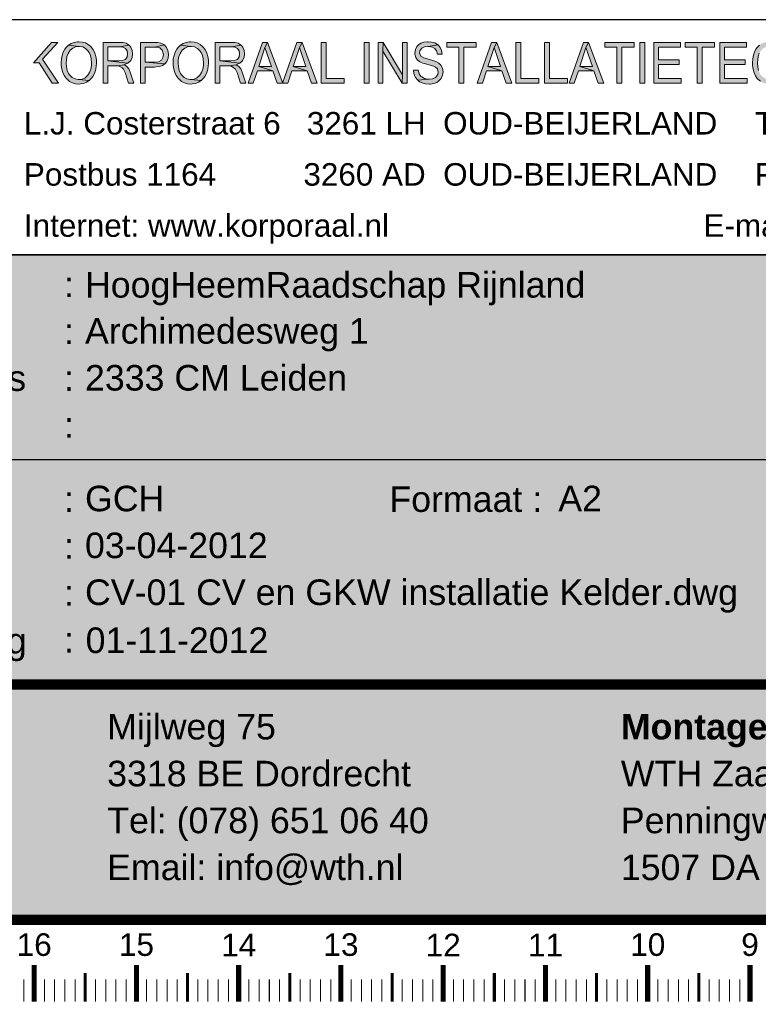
# Model space of a CAD drawing. Header units: millimetres. Extents: x 0 to 29700, y 0 to 21000.
# Tile 20 of 24: x 21129 to 24741, y 87 to 4901. Entities that reach past the tile are written whole.
import ezdxf
from ezdxf.enums import TextEntityAlignment as Align

# ---------------------------------------------------------------- set-up
doc = ezdxf.new("R2010")
doc.units = ezdxf.units.MM
doc.header["$LTSCALE"] = 50
doc.linetypes.add('2322107', pattern=[2000, 1000, 1000])
for name, color, linetype in [('3', 7, 'Continuous'), ('50_MMKADER', 7, 'Continuous'), ('BL$4----', 7, 'Continuous'), ('BOUWKUNDIG', 8, 'Continuous'), ('Kader_WTH', 7, 'Continuous')]:
    doc.layers.add(name, color=color, linetype=linetype)
doc.layers.add('RU_Dim', color=251, linetype='Continuous', lineweight=15)
doc.layers.add('RU_Hatch', color=7, linetype='Continuous', true_color=0xe00000)
doc.layers.add('RU_Outline', color=7, linetype='Continuous', lineweight=15, true_color=0x000000)
doc.styles.add('Annotative', font='ARIAL.TTF')
doc.styles.add('Korporaal adres', font='ARIAL.TTF', dxfattribs={"height": 5})
doc.styles.add('ROMANS', font='romans', dxfattribs={"height": 15})
doc.styles.add('style1', font='ariblk.TTF', dxfattribs={"width": 0.8, "height": 35})
doc.styles.add('style2', font='ARIAL.TTF', dxfattribs={"height": 16})

# ---------------------------------------------------------------- blocks, each defined once
blk = doc.blocks.new('a2')
at = {"layer": 'Kader_WTH', "lineweight": -3, "const_width": 1}
blk.add_lwpolyline([(584, 9.991), (584, 410), (10, 410), (10, 9.991)], close=True, dxfattribs=at)
at = {"layer": 'Kader_WTH', "color": 8, "lineweight": -3, "true_color": 0x6e6e6e}
for points, const_width in [([(424, 1.991), (424, 5.571)], 0.5), ([(434, 1.991), (434, 5.571)], 0.5), ([(444, 1.991), (444, 5.571)], 0.5), ([(454, 1.991), (454, 5.571)], 0.5), ([(464, 1.991), (464, 5.571)], 0.5), ([(474, 1.991), (474, 5.571)], 0.5), ([(484, 1.991), (484, 5.571)], 0.5), ([(494, 1.991), (494, 5.571)], 0.5), ([(429, 1.991), (429, 4.812)], 0.3), ([(439, 1.991), (439, 4.812)], 0.3), ([(449, 1.991), (449, 4.812)], 0.3), ([(459, 1.991), (459, 4.812)], 0.3), ([(469, 1.991), (469, 4.812)], 0.3), ([(479, 1.991), (479, 4.812)], 0.3), ([(489, 1.991), (489, 4.812)], 0.3), ([(423, 1.991), (423, 4.184)], 0.1), ([(425, 1.991), (425, 4.184)], 0.1), ([(426, 1.991), (426, 4.184)], 0.1), ([(427, 1.991), (427, 4.184)], 0.1), ([(428, 1.991), (428, 4.184)], 0.1), ([(430, 1.991), (430, 4.184)], 0.1), ([(431, 1.991), (431, 4.184)], 0.1), ([(432, 1.991), (432, 4.184)], 0.1), ([(433, 1.991), (433, 4.184)], 0.1), ([(435, 1.991), (435, 4.184)], 0.1), ([(436, 1.991), (436, 4.184)], 0.1), ([(437, 1.991), (437, 4.184)], 0.1), ([(438, 1.991), (438, 4.184)], 0.1), ([(440, 1.991), (440, 4.184)], 0.1), ([(441, 1.991), (441, 4.184)], 0.1), ([(442, 1.991), (442, 4.184)], 0.1), ([(443, 1.991), (443, 4.184)], 0.1), ([(445, 1.991), (445, 4.184)], 0.1), ([(446, 1.991), (446, 4.184)], 0.1), ([(447, 1.991), (447, 4.184)], 0.1), ([(448, 1.991), (448, 4.184)], 0.1), ([(450, 1.991), (450, 4.184)], 0.1), ([(451, 1.991), (451, 4.184)], 0.1), ([(452, 1.991), (452, 4.184)], 0.1), ([(453, 1.991), (453, 4.184)], 0.1), ([(455, 1.991), (455, 4.184)], 0.1), ([(456, 1.991), (456, 4.184)], 0.1), ([(457, 1.991), (457, 4.184)], 0.1), ([(458, 1.991), (458, 4.184)], 0.1), ([(460, 1.991), (460, 4.184)], 0.1), ([(461, 1.991), (461, 4.184)], 0.1), ([(462, 1.991), (462, 4.184)], 0.1), ([(463, 1.991), (463, 4.184)], 0.1), ([(465, 1.991), (465, 4.184)], 0.1), ([(466, 1.991), (466, 4.184)], 0.1), ([(467, 1.991), (467, 4.184)], 0.1), ([(468, 1.991), (468, 4.184)], 0.1), ([(470, 1.991), (470, 4.184)], 0.1), ([(471, 1.991), (471, 4.184)], 0.1), ([(472, 1.991), (472, 4.184)], 0.1), ([(473, 1.991), (473, 4.184)], 0.1), ([(475, 1.991), (475, 4.184)], 0.1), ([(476, 1.991), (476, 4.184)], 0.1), ([(477, 1.991), (477, 4.184)], 0.1), ([(478, 1.991), (478, 4.184)], 0.1), ([(480, 1.991), (480, 4.184)], 0.1), ([(481, 1.991), (481, 4.184)], 0.1), ([(482, 1.991), (482, 4.184)], 0.1), ([(483, 1.991), (483, 4.184)], 0.1), ([(485, 1.991), (485, 4.184)], 0.1), ([(486, 1.991), (486, 4.184)], 0.1), ([(487, 1.991), (487, 4.184)], 0.1), ([(488, 1.991), (488, 4.184)], 0.1), ([(490, 1.991), (490, 4.184)], 0.1), ([(491, 1.991), (491, 4.184)], 0.1), ([(492, 1.991), (492, 4.184)], 0.1), ([(493, 1.991), (493, 4.184)], 0.1)]:
    blk.add_lwpolyline(points, dxfattribs=dict(at, const_width=const_width))
at = {"layer": 'Kader_WTH', "style": 'Annotative'}
for s, height, p in [('16', 2.2092, (424.005, 6.474)), ('15', 2.2092, (434.005, 6.474)), ('13', 2.2092, (454.005, 6.476)), ('12', 2.2092, (464.005, 6.436)), ('9', 2.209, (494.005, 6.474)), ('14', 2.2092, (444.005, 6.436)), ('11', 2.2092, (474.005, 6.436))]:
    blk.add_text(s, height=height, dxfattribs=at).set_placement(p, align=Align.CENTER)
at = {"layer": 'Kader_WTH', "color": 1, "style": 'Annotative'}
blk.add_text('10', height=2.2092, dxfattribs=at).set_placement((484.005, 6.474), align=Align.CENTER)
blk = doc.blocks.new('WTH_Kaderlogo')
at = {"layer": 'BOUWKUNDIG', "lineweight": -3}
h = blk.add_hatch(color=1, dxfattribs=at)
h.dxf.hatch_style = 1
h.paths.add_polyline_path([(-163.856, 20.083), (-183.912, 20.083), (-183.912, 12.916, -1), (-184.897, 12.916), (-184.897, 20.083), (-190.172, 20.083), (-190.172, 12.939, -1), (-191.18, 12.939), (-191.18, 20.083), (-196.445, 20.083), (-196.445, 12.971, 0.617651), (-187.609, 8.135, 0.564717), (-178.69, 12.424), (-178.69, 14.618), (-176.508, 14.618), (-176.508, 7.206), (-171.142, 7.206), (-171.142, 14.565), (-169.117, 14.565), (-169.117, 7.206), (-163.882, 7.206), (-163.882, 10.78), (-161.778, 10.78), (-161.778, 7.206), (-156.547, 7.206), (-156.547, 20.083), (-161.725, 20.083), (-161.725, 16.327), (-163.856, 16.327)])
at = {"layer": 'BOUWKUNDIG', "lineweight": -3, "true_color": 0x000000}
h = blk.add_hatch(color=18, dxfattribs=at)
h.dxf.hatch_style = 1
h.paths.add_polyline_path([(-195.452, 8.808), (-196.486, 8.808), (-196.486, 3.3), (-156.56, 3.3), (-156.56, 6.748), (-162.408, 6.748), (-162.408, 8.85), (-163.334, 8.85), (-163.334, 6.748), (-169.729, 6.748), (-169.729, 8.85), (-170.612, 8.85), (-170.612, 6.706), (-177.091, 6.706), (-177.091, 8.85), (-179.754, 8.85, -0.359604), (-187.602, 7.587, -0.370632)])
at = {"layer": 'RU_Hatch', "true_color": 0xfafafa}
h = blk.add_hatch(color=7, dxfattribs=at)
h.dxf.hatch_style = 1
h.paths.add_polyline_path([(0, 65.032), (-200, 65.032), (-200, 23.032), (0, 23.032)])
at = {"layer": 'RU_Hatch'}
h = blk.add_hatch(color=9, dxfattribs=at)
h.dxf.hatch_style = 1
h.set_gradient(color1=(201, 201, 201), tint=1)
h.paths.add_polyline_path([(-200, 23.032), (-200, 0), (0, 0), (0, 23.032)])
at = {"layer": 'Kader_WTH', "color": 18, "lineweight": -3, "true_color": 0x000000}
for points in [[(0, 65.032), (-200, 65.032)], [(-70, 44.976), (-200, 44.976)]]:
    blk.add_lwpolyline(points, dxfattribs=at)
at = {"layer": 'Kader_WTH', "color": 18, "lineweight": -3, "true_color": 0x000000, "const_width": 1}
blk.add_lwpolyline([(0, 23.032), (-200, 23.032)], dxfattribs=at)
at = {"layer": 'RU_Outline', "color": 18, "true_color": 0x000000, "char_height": 2.5, "attachment_point": 1, "line_spacing_factor": 1.1, "style": 'Annotative'}
for s, width, insert in [('Projectnaam^I^I^I:\\PProject adres^I^I:\\PProject postcode/plaats^I:\\PProjectnummer klant^I:', 53.7902, (-197.084, 63.397)), ('Tekenaar^I ^I^I:\\PTekendatum^I^I^I:\\PBouwkundige tekening^I:\\P^I^I^I^I:', 65.16742, (-197.084, 42.397)), ('Formaat :', 65.16742, (-125.258, 42.397)), ('Datum bouwk. tekening ', 950, (-197.215, 28.547)), ('Mijlweg 75\\P3318 BE Dordrecht\\PTel: (078) 651 06 40\\PEmail: info@wth.nl', 950, (-152.857, 20.147)), ('{\\fArial|b1|i0|c0|p34;Montage lokatie}\\PWTH Zaandam\\PPenningweg 20\\P1507 DA Zaandam', 950, (-102.63, 20.147))]:
    blk.add_mtext_dynamic_manual_height_columns(s, width=width, gutter_width=100, heights=[0], dxfattribs=dict(at, insert=insert))
at = {"layer": 'RU_Outline', "color": 175, "true_color": 0x353dac, "style": 'style2'}
for tag, p, height in [('TYPE_RU_1', (-193.361, 169.198), 1.8), ('BEV_MAT_1', (-168.323, 169.198), 1.8), ('TYPE_RU_13', (-136.98, 169.198), 1.8), ('BEV_MAT_13', (-111.756, 169.198), 1.8), ('TYPE_RU_2', (-193.361, 165.198), 1.8), ('BEV_MAT_2', (-168.323, 165.198), 1.8), ('TYPE_RU_14', (-136.98, 165.198), 1.8), ('BEV_MAT_14', (-111.756, 165.198), 1.8), ('2034_250', (-68.297, 165.198), 1.8), ('1627_105', (-38.057, 165.198), 1.8), ('162_120', (-9.205, 165.198), 1.8), ('TYPE_RU_3', (-193.361, 161.198), 1.8), ('BEV_MAT_3', (-168.323, 161.198), 1.8), ('TYPE_RU_15', (-136.98, 161.198), 1.8), ('BEV_MAT_15', (-111.756, 161.198), 1.8), ('2034_165', (-68.297, 161.198), 1.8), ('1627_90', (-38.057, 161.198), 1.8), ('162_90', (-9.205, 161.198), 1.8), ('TYPE_RU_4', (-193.361, 157.198), 1.8), ('BEV_MAT_4', (-168.323, 157.198), 1.8), ('TYPE_RU_16', (-136.98, 157.198), 1.8), ('BEV_MAT_16', (-111.756, 157.198), 1.8), ('2034_125', (-68.297, 157.198), 1.8), ('1627_75', (-38.057, 157.198), 1.8), ('162_60', (-9.205, 157.198), 1.8), ('2034_105', (-68.297, 153.198), 1.8), ('1627_63', (-38.057, 153.198), 1.8), ('162_TOT', (-9.205, 153.198), 1.8), ('TYPE_RU_5', (-193.361, 153.198), 1.8), ('BEV_MAT_5', (-168.323, 153.198), 1.8), ('TYPE_RU_17', (-136.98, 153.198), 1.8), ('BEV_MAT_17', (-111.756, 153.198), 1.8), ('TYPE_RU_6', (-193.361, 149.198), 1.8), ('BEV_MAT_6', (-168.323, 149.198), 1.8), ('TYPE_RU_18', (-136.98, 149.198), 1.8), ('BEV_MAT_18', (-111.756, 149.198), 1.8), ('2034_90', (-68.297, 149.198), 1.8), ('1627_TOT', (-38.057, 149.198), 1.8), ('162_W', (-9.205, 149.198), 1.8), ('TYPE_RU_7', (-193.361, 145.198), 1.8), ('BEV_MAT_7', (-168.323, 145.198), 1.8), ('TYPE_RU_19', (-136.98, 145.198), 1.8), ('BEV_MAT_19', (-111.756, 145.198), 1.8), ('2034_75', (-68.297, 145.198), 1.8), ('1627_W', (-38.057, 145.198), 1.8), ('TYPE_RU_8', (-193.361, 141.198), 1.8), ('BEV_MAT_8', (-168.323, 141.198), 1.8), ('TYPE_RU_20', (-136.98, 141.198), 1.8), ('BEV_MAT_20', (-111.756, 141.198), 1.8), ('2034_63', (-68.297, 141.198), 1.8), ('VAR_1', (-38.057, 141.198), 1.8), ('142_90', (-9.205, 141.198), 1.8), ('TYPE_RU_9', (-193.361, 137.198), 1.8), ('BEV_MAT_9', (-168.323, 137.198), 1.8), ('TYPE_RU_21', (-136.98, 137.198), 1.8), ('BEV_MAT_21', (-111.756, 137.198), 1.8), ('2034_50', (-68.297, 137.198), 1.8), ('VAR_2', (-38.057, 137.198), 1.8), ('142_60', (-9.205, 137.198), 1.8), ('TYPE_RU_10', (-193.361, 133.198), 1.8), ('BEV_MAT_10', (-168.323, 133.198), 1.8), ('TYPE_RU_22', (-136.98, 133.198), 1.8), ('BEV_MAT_22', (-111.756, 133.198), 1.8), ('2034_40', (-68.297, 133.198), 1.8), ('VAR_3', (-38.057, 133.198), 1.8), ('142_TOT', (-9.205, 133.198), 1.8), ('TYPE_RU_11', (-193.361, 129.198), 1.8), ('BEV_MAT_11', (-168.323, 129.198), 1.8), ('TYPE_RU_23', (-136.98, 129.198), 1.8), ('BEV_MAT_23', (-111.756, 129.198), 1.8), ('2034_TOT', (-68.297, 129.198), 1.8), ('VAR_4', (-38.057, 129.198), 1.8), ('VAR_6', (-9.057, 129.198), 1.8), ('TYPE_RU_12', (-193.361, 125.198), 1.8), ('BEV_MAT_12', (-168.323, 125.198), 1.8), ('TYPE_RU_24', (-136.98, 125.198), 1.8), ('BEV_MAT_24', (-111.756, 125.198), 1.8), ('2034_W', (-68.297, 125.198), 1.8), ('VAR_5', (-38.057, 125.198), 1.8), ('VAR_7', (-9.057, 125.198), 1.8), ('WIJZ_D_1', (-193.361, 117.198), 1.8), ('WIJZ_T_1', (-178.45, 117.198), 1.8), ('WIJZ_O_1', (-168.323, 117.198), 1.8), ('WIJZ_D_2', (-193.361, 113.198), 1.8), ('WIJZ_T_2', (-178.45, 113.198), 1.8), ('WIJZ_O_2', (-168.323, 113.198), 1.8), ('WIJZ_D_3', (-193.361, 109.198), 1.8), ('WIJZ_T_3', (-178.45, 109.198), 1.8), ('WIJZ_O_3', (-168.323, 109.198), 1.8), ('WIJZ_D_4', (-193.361, 105.198), 1.8), ('WIJZ_T_4', (-178.45, 105.198), 1.8), ('WIJZ_O_4', (-168.323, 105.198), 1.8), ('WIJZ_O_5', (-168.323, 101.198), 1.8), ('WIJZ_D_5', (-193.361, 101.198), 1.8), ('WIJZ_T_5', (-178.45, 101.198), 1.8), ('WIJZ_D_6', (-193.361, 97.198), 1.8), ('WIJZ_T_6', (-178.45, 97.198), 1.8), ('WIJZ_O_6', (-168.323, 97.198), 1.8), ('WIJZ_D_7', (-193.361, 93.198), 1.8), ('WIJZ_T_7', (-178.45, 93.198), 1.8), ('WIJZ_O_7', (-168.323, 93.198), 1.8), ('WIJZ_D_8', (-193.361, 89.198), 1.8), ('WIJZ_T_8', (-178.45, 89.198), 1.8), ('WIJZ_O_8', (-168.323, 89.198), 1.8), ('PROJECTNAAM', (-155.027, 60.852), 2.5), ('PROJECT_ADRES', (-155.027, 56.344), 2.5), ('PROJECT_PC_PLAATS', (-155.027, 51.763), 2.5), ('PROJECTNUMMER', (-38.858, 51.592), 2.5), ('PROJECTNUMMER_KLANT', (-155.027, 47.181), 2.5), ('BLADNR', (-38.858, 45.742), 2.5), ('VERDIEPING', (-38.781, 41.603), 2.5), ('TEKENAAR', (-155.027, 39.957), 2.5), ('FORMAAT', (-108.745, 39.957), 2.5), ('SCHAAL', (-38.781, 37.322), 2.5), ('WONING_TYPE', (-14.305, 37.304), 2.5), ('TEKENDATUM', (-155.027, 35.376), 2.5), ('GEBOUW', (-38.858, 33.157), 2.5), ('BOUWKUNDIGETEKENING', (-155.027, 30.794), 2.5), ('BOUWNUMMER', (-38.858, 29.156), 2.5), ('BT_DATUM', (-154.965, 26.098), 2.5), ('BOUWNUMMER2', (-38.858, 25.156), 2.5)]:
    blk.add_attdef(tag, p, '', height=height, dxfattribs=at)
at = {"layer": 'RU_Outline', "color": 18, "true_color": 0x000000, "style": 'style2'}
for tag, p in [('VAR_O_1', (-57.182, 141.198)), ('VAR_O_2', (-57.182, 137.198)), ('VAR_O_3', (-57.182, 133.198)), ('VAR_O_4', (-57.182, 129.198)), ('VAR_O_6', (-28.182, 129.198)), ('VAR_O_5', (-57.182, 125.198)), ('VAR_O_7', (-28.182, 125.198))]:
    blk.add_attdef(tag, p, '', height=1.5, dxfattribs=at)
at = {"layer": 'RU_Outline', "color": 175, "true_color": 0x353dac, "style": 'style1', "width": 0.8}
blk.add_attdef('PROJECTSTATUS', text='', height=5, dxfattribs=at).set_placement((-34.778, 57.905), align=Align.CENTER)
at = {"layer": 'RU_Outline', "color": 175, "lineweight": -3, "true_color": 0x353dac, "style": 'ROMANS', "flags": 1}
blk.add_attdef('LOKATIE_BOUWK_TEKENING', (0.366, 0.363), '', height=1.5, dxfattribs=at)
blk = doc.blocks.new('RUH-R4')
at = {"layer": 'RU_Dim', "insert": (-644.53, 98.06), "char_height": 12, "attachment_point": 1, "style": 'Annotative'}
blk.add_mtext_dynamic_manual_height_columns('\\pi258.95;Min.\\P\\pi244.61;100 mm', width=546.8699, gutter_width=566.79, heights=[0], dxfattribs=at)
at = {"layer": 'RU_Outline', "color": 175, "true_color": 0x353dac, "style": 'style2'}
for tag, p in [('GR1', (-792.45, 128.58)), ('GR2', (-732.45, 128.58)), ('GR3', (-672.45, 128.58)), ('GR4', (-612.45, 128.58))]:
    blk.add_attdef(tag, text='', height=21, dxfattribs=at).set_placement(p, align=Align.CENTER)
at = {"layer": 'RU_Outline', "color": 175, "true_color": 0x353dac, "style": 'style2', "flags": 1}
blk.add_attdef('RU_NR', text='', height=21, dxfattribs=at).set_placement((-792.45, 73.17), align=Align.CENTER)
blk = doc.blocks.new('Korporaal_Oud-Beijerland')
at = {"layer": 'BL$4----'}
h = blk.add_hatch(color=12, dxfattribs=at)
h.paths.add_polyline_path([(-60.964, 16.785), (-61.469, 16.785), (-61.469, 17.342), (-60.964, 17.342)])
h.paths.add_polyline_path([(-64.749, 20.784), (-65.254, 20.784), (-63.848, 16.785), (-63.602, 17.355)])
h.paths.add_polyline_path([(-61.949, 20.784), (-62.461, 20.784), (-63.602, 17.355), (-63.848, 16.785), (-63.355, 16.785)])
h.paths.add_polyline_path([(-65.734, 16.785), (-66.239, 16.785), (-66.239, 17.342), (-65.734, 17.342)])
h.paths.add_polyline_path([(-68.365, 20.784), (-69.655, 20.784), (-69.655, 16.785), (-68.3, 16.785), (-68.171, 16.785), (-67.821, 16.83), (-67.529, 16.928), (-67.296, 17.083), (-69.175, 17.258), (-69.175, 18.632), (-68.365, 18.632), (-67.341, 18.762), (-67.652, 18.904), (-67.574, 18.943), (-69.175, 19.105), (-69.175, 20.304), (-68.417, 20.304), (-67.458, 20.512), (-67.464, 20.512), (-67.711, 20.661), (-68.009, 20.752)])
h.paths.add_polyline_path([(-67.458, 20.512), (-68.417, 20.304), (-68.391, 20.304), (-68.022, 20.265), (-67.782, 20.162), (-67.685, 20.052), (-67.6, 19.715), (-67.626, 19.507), (-67.788, 19.248), (-68.015, 19.144), (-68.372, 19.105), (-69.175, 19.105), (-67.574, 18.943), (-67.328, 19.164), (-67.179, 19.429), (-67.127, 19.76), (-67.14, 19.948), (-67.25, 20.259)])
h.paths.add_polyline_path([(-67.341, 18.762), (-68.365, 18.632), (-68.216, 18.626), (-67.873, 18.58), (-67.646, 18.47), (-67.516, 18.295), (-67.445, 17.945), (-67.451, 17.9), (-67.516, 17.615), (-67.678, 17.414), (-67.944, 17.297), (-68.307, 17.258), (-69.175, 17.258), (-67.296, 17.083), (-67.121, 17.284), (-66.998, 17.582), (-66.952, 17.945), (-66.985, 18.23), (-67.127, 18.541)])
h.paths.add_polyline_path([(-73.887, 20.784), (-74.367, 20.784), (-74.367, 16.785), (-73.887, 16.785), (-73.887, 18.166), (-73.323, 18.775), (-73.887, 18.801)])
h.paths.add_polyline_path([(-71.476, 20.784), (-72.124, 20.784), (-73.887, 18.801), (-73.323, 18.775), (-72.046, 16.785), (-71.411, 16.785), (-72.993, 19.138)])
h.paths.add_polyline_path([(-75.125, 20.784), (-77.737, 20.784), (-77.737, 16.785), (-75.041, 16.785), (-75.041, 17.258), (-77.257, 17.258), (-77.257, 18.613), (-75.261, 18.613), (-75.261, 19.086), (-77.257, 19.086), (-77.257, 20.304), (-75.125, 20.304)])
h.paths.add_polyline_path([(-78.599, 16.785), (-79.085, 16.785), (-79.085, 20.784), (-78.599, 20.784)])
h.paths.add_polyline_path([(-79.953, 20.784), (-80.407, 20.784), (-80.407, 17.628), (-80.439, 16.785), (-79.953, 16.785)])
h.paths.add_polyline_path([(-82.299, 20.784), (-82.338, 19.941), (-80.439, 16.785), (-80.407, 17.628)])
h.paths.add_polyline_path([(-82.299, 20.784), (-82.792, 20.784), (-82.792, 16.785), (-82.338, 16.785), (-82.338, 19.941)])
h.paths.add_polyline_path([(-85.961, 20.784), (-86.441, 20.784), (-86.441, 16.785), (-85.961, 16.785), (-85.961, 18.665), (-84.082, 18.665), (-85.961, 19.138)])
h.paths.add_polyline_path([(-83.596, 20.784), (-84.082, 20.784), (-84.082, 19.138), (-85.961, 19.138), (-84.082, 18.665), (-84.082, 16.785), (-83.596, 16.785)])
h.paths.add_polyline_path([(-88.573, 20.849), (-88.69, 20.849), (-89.02, 20.797), (-89.312, 20.687), (-89.571, 20.518), (-89.798, 20.291), (-89.921, 20.123), (-90.064, 19.844), (-90.167, 19.527), (-90.232, 19.17), (-90.252, 18.781), (-90.245, 18.522), (-90.193, 18.153), (-90.102, 17.822), (-89.973, 17.53), (-89.798, 17.271), (-89.72, 17.187), (-89.48, 16.98), (-89.215, 16.83), (-88.91, 16.746), (-88.573, 16.714), (-88.424, 16.72), (-88.1, 16.772), (-87.808, 16.889), (-87.555, 17.064), (-87.491, 17.122), (-88.579, 17.168), (-88.618, 17.168), (-88.936, 17.219), (-89.215, 17.362), (-89.441, 17.589), (-89.539, 17.744), (-89.662, 18.036), (-89.733, 18.379), (-89.759, 18.781), (-89.746, 19.047), (-89.694, 19.41), (-89.59, 19.721), (-89.435, 19.98), (-89.409, 20.013), (-89.176, 20.227), (-88.897, 20.356), (-88.566, 20.395), (-87.568, 20.499), (-87.666, 20.57), (-87.938, 20.726), (-88.236, 20.816)])
h.paths.add_polyline_path([(-87.568, 20.499), (-88.566, 20.395), (-88.476, 20.395), (-88.158, 20.33), (-87.892, 20.175), (-87.879, 20.162), (-87.679, 19.903), (-87.594, 19.572), (-87.102, 19.572), (-87.108, 19.624), (-87.186, 19.961), (-87.342, 20.252)])
h.paths.add_polyline_path([(-87.102, 18.049), (-87.594, 18.049), (-87.601, 17.984), (-87.698, 17.647), (-87.892, 17.394), (-87.964, 17.342), (-88.236, 17.213), (-88.579, 17.168), (-87.491, 17.122), (-87.296, 17.381), (-87.167, 17.686)])
h.paths.add_polyline_path([(-90.841, 20.784), (-93.46, 20.784), (-93.46, 16.785), (-90.764, 16.785), (-90.764, 17.258), (-92.98, 17.258), (-92.98, 18.613), (-90.984, 18.613), (-90.984, 19.086), (-92.98, 19.086), (-92.98, 20.304), (-90.841, 20.304)])
h.paths.add_polyline_path([(-93.972, 20.784), (-96.836, 20.784), (-96.836, 20.304), (-95.65, 20.304), (-95.65, 16.785), (-95.171, 16.785), (-95.171, 20.304), (-93.972, 20.304)])
h.paths.add_polyline_path([(-97.303, 20.784), (-99.915, 20.784), (-99.915, 16.785), (-97.219, 16.785), (-97.219, 17.258), (-99.435, 17.258), (-99.435, 18.613), (-97.439, 18.613), (-97.439, 19.086), (-99.435, 19.086), (-99.435, 20.304), (-97.303, 20.304)])
h.paths.add_polyline_path([(-100.777, 16.785), (-101.256, 16.785), (-101.256, 20.784), (-100.777, 20.784)])
h.paths.add_polyline_path([(-101.833, 20.784), (-104.698, 20.784), (-104.698, 20.304), (-103.512, 20.304), (-103.512, 16.785), (-103.026, 16.785), (-103.026, 20.304), (-101.833, 20.304)])
h.paths.add_polyline_path([(-106.279, 20.784), (-106.538, 20.272), (-105.903, 18.418), (-107.148, 18.418), (-105.761, 17.997), (-105.339, 16.785), (-104.801, 16.785)])
h.paths.add_polyline_path([(-106.279, 20.784), (-106.791, 20.784), (-108.185, 16.785), (-107.679, 16.785), (-107.277, 17.997), (-105.761, 17.997), (-107.148, 18.418), (-106.538, 20.272)])
h.paths.add_polyline_path([(-110.103, 20.784), (-110.583, 20.784), (-110.583, 16.785), (-108.347, 16.785), (-108.347, 17.258), (-110.103, 17.258)])
h.paths.add_polyline_path([(-112.916, 20.784), (-113.395, 20.784), (-113.395, 16.785), (-111.153, 16.785), (-111.153, 17.258), (-112.916, 17.258)])
h.paths.add_polyline_path([(-115.268, 20.784), (-115.528, 20.272), (-114.892, 18.418), (-116.137, 18.418), (-114.75, 17.997), (-114.335, 16.785), (-113.791, 16.785)])
h.paths.add_polyline_path([(-115.268, 20.784), (-115.78, 20.784), (-117.174, 16.785), (-116.668, 16.785), (-116.266, 17.997), (-114.75, 17.997), (-116.137, 18.418), (-115.528, 20.272)])
h.paths.add_polyline_path([(-117.277, 20.784), (-120.142, 20.784), (-120.142, 20.304), (-118.956, 20.304), (-118.956, 16.785), (-118.476, 16.785), (-118.476, 20.304), (-117.277, 20.304)])
h.paths.add_polyline_path([(-121.983, 20.849), (-122.034, 20.849), (-122.378, 20.81), (-122.67, 20.706), (-122.916, 20.538), (-123.071, 20.376), (-123.22, 20.084), (-123.272, 19.74), (-123.266, 19.65), (-123.188, 19.319), (-123, 19.053), (-122.994, 19.047), (-122.773, 18.891), (-122.482, 18.755), (-122.106, 18.645), (-121.775, 18.561), (-121.458, 18.457), (-121.237, 18.354), (-121.069, 18.192), (-120.978, 17.874), (-121.023, 17.634), (-121.224, 17.375), (-121.257, 17.349), (-121.529, 17.232), (-121.872, 17.193), (-122.994, 17.096), (-122.806, 16.941), (-122.54, 16.818), (-122.222, 16.74), (-121.853, 16.714), (-121.756, 16.714), (-121.425, 16.766), (-121.134, 16.876), (-120.887, 17.057), (-120.699, 17.271), (-120.563, 17.569), (-120.511, 17.913), (-120.511, 17.919), (-120.563, 18.282), (-120.719, 18.561), (-120.92, 18.755), (-121.205, 18.917), (-121.315, 18.956), (-121.607, 19.053), (-121.97, 19.151), (-122.041, 19.164), (-122.397, 19.274), (-122.624, 19.391), (-122.696, 19.455), (-122.806, 19.766), (-122.78, 19.948), (-122.585, 20.207), (-122.579, 20.214), (-122.313, 20.337), (-121.963, 20.376), (-120.998, 20.538), (-121.069, 20.589), (-121.328, 20.732), (-121.633, 20.823)])
h.paths.add_polyline_path([(-120.998, 20.538), (-121.963, 20.376), (-121.885, 20.376), (-121.555, 20.317), (-121.302, 20.175), (-121.147, 19.954), (-121.069, 19.65), (-120.602, 19.65), (-120.654, 19.993), (-120.784, 20.298)], flags=17)
h.paths.add_polyline_path([(-122.935, 18.068), (-123.395, 18.068), (-123.395, 18.004), (-123.331, 17.66), (-123.201, 17.355), (-122.994, 17.096), (-121.872, 17.193), (-122.009, 17.2), (-122.326, 17.265), (-122.598, 17.407), (-122.67, 17.466), (-122.851, 17.718)])
h.paths.add_polyline_path([(-124.024, 20.784), (-124.484, 20.784), (-124.484, 17.628), (-124.517, 16.785), (-124.024, 16.785)])
h.paths.add_polyline_path([(-126.377, 20.784), (-126.416, 19.941), (-124.517, 16.785), (-124.484, 17.628)])
h.paths.add_polyline_path([(-126.377, 20.784), (-126.869, 20.784), (-126.869, 16.785), (-126.416, 16.785), (-126.416, 19.941)])
h.paths.add_polyline_path([(-127.731, 16.785), (-128.211, 16.785), (-128.211, 20.784), (-127.731, 20.784)])
h.paths.add_polyline_path([(-131.944, 20.784), (-132.424, 20.784), (-132.424, 16.785), (-130.188, 16.785), (-130.188, 17.258), (-131.944, 17.258)])
h.paths.add_polyline_path([(-134.297, 20.784), (-134.556, 20.272), (-133.921, 18.418), (-135.165, 18.418), (-133.785, 17.997), (-133.363, 16.785), (-132.819, 16.785)])
h.paths.add_polyline_path([(-134.297, 20.784), (-134.815, 20.784), (-136.202, 16.785), (-135.696, 16.785), (-135.295, 17.997), (-133.785, 17.997), (-135.165, 18.418), (-134.556, 20.272)])
h.paths.add_polyline_path([(-137.667, 20.784), (-137.926, 20.272), (-137.291, 18.418), (-138.535, 18.418), (-137.155, 17.997), (-136.733, 16.785), (-136.189, 16.785)])
h.paths.add_polyline_path([(-137.667, 20.784), (-138.185, 20.784), (-139.572, 16.785), (-139.067, 16.785), (-138.665, 17.997), (-137.155, 17.997), (-138.535, 18.418), (-137.926, 20.272)])
h.paths.add_polyline_path([(-141.212, 20.784), (-142.813, 20.784), (-142.813, 16.785), (-142.333, 16.785), (-142.333, 18.49), (-141.445, 18.49), (-140.732, 18.593), (-140.732, 18.606), (-140.674, 18.619), (-140.369, 18.755), (-142.333, 18.969), (-142.333, 20.343), (-141.192, 20.343), (-140.259, 20.531), (-140.525, 20.693), (-140.564, 20.706), (-140.855, 20.764)])
h.paths.add_polyline_path([(-140.259, 20.531), (-141.192, 20.343), (-140.875, 20.304), (-140.622, 20.181), (-140.466, 19.967), (-140.415, 19.663), (-140.454, 19.371), (-140.616, 19.125), (-140.635, 19.105), (-140.894, 19.002), (-141.264, 18.969), (-142.333, 18.969), (-140.369, 18.755), (-140.136, 18.969), (-140.11, 19.008), (-139.967, 19.306), (-139.922, 19.663), (-139.961, 20), (-140.091, 20.311)])
h.paths.add_polyline_path([(-140.732, 18.593), (-141.445, 18.49), (-141.238, 18.464), (-140.959, 18.315), (-140.81, 18.153), (-140.654, 17.848), (-140.311, 16.785), (-139.799, 16.785), (-140.162, 17.874), (-140.298, 18.192), (-140.492, 18.444)])
h.paths.add_polyline_path([(-145.172, 20.849), (-145.314, 20.842), (-145.638, 20.79), (-145.924, 20.68), (-146.189, 20.512), (-145.172, 20.395), (-145.113, 20.395), (-144.802, 20.337), (-144.524, 20.201), (-144.29, 19.974), (-144.174, 19.805), (-144.044, 19.514), (-143.966, 19.177), (-143.94, 18.781), (-143.953, 18.522), (-144.012, 18.159), (-144.128, 17.848), (-144.29, 17.595), (-144.329, 17.543), (-144.575, 17.336), (-144.861, 17.206), (-145.178, 17.168), (-144.167, 17.051), (-143.934, 17.284), (-143.798, 17.453), (-143.649, 17.738), (-143.538, 18.049), (-143.467, 18.399), (-143.448, 18.781), (-143.454, 19.047), (-143.513, 19.403), (-143.603, 19.728), (-143.746, 20.026), (-143.934, 20.285), (-144.025, 20.382), (-144.271, 20.589), (-144.543, 20.732), (-144.841, 20.823)])
h.paths.add_polyline_path([(-146.189, 20.512), (-146.423, 20.285), (-146.552, 20.11), (-146.708, 19.825), (-146.818, 19.514), (-146.889, 19.164), (-146.909, 18.781), (-146.896, 18.522), (-146.844, 18.159), (-146.747, 17.835), (-146.61, 17.543), (-146.423, 17.284), (-146.325, 17.18), (-146.079, 16.973), (-145.807, 16.83), (-145.502, 16.74), (-145.172, 16.714), (-145.036, 16.72), (-144.718, 16.772), (-144.426, 16.882), (-144.167, 17.051), (-145.178, 17.168), (-145.237, 17.168), (-145.554, 17.226), (-145.826, 17.368), (-146.066, 17.595), (-146.176, 17.757), (-146.306, 18.049), (-146.384, 18.392), (-146.41, 18.781), (-146.403, 19.047), (-146.338, 19.403), (-146.228, 19.715), (-146.06, 19.974), (-146.021, 20.019), (-145.774, 20.233), (-145.489, 20.356), (-145.172, 20.395)])
h.paths.add_polyline_path([(-148.762, 20.784), (-150.11, 20.784), (-150.11, 16.785), (-149.631, 16.785), (-149.631, 18.379), (-148.723, 18.379), (-148.581, 18.386), (-148.237, 18.431), (-147.952, 18.535), (-147.712, 18.697), (-149.631, 18.853), (-149.631, 20.304), (-148.723, 20.304), (-147.738, 20.538), (-148.017, 20.693), (-148.108, 20.713), (-148.406, 20.764)])
h.paths.add_polyline_path([(-147.738, 20.538), (-148.723, 20.304), (-148.535, 20.304), (-148.244, 20.259), (-148.211, 20.246), (-147.972, 20.026), (-147.933, 19.941), (-147.861, 19.598), (-147.9, 19.319), (-148.056, 19.047), (-148.095, 19.015), (-148.354, 18.898), (-148.717, 18.853), (-149.631, 18.853), (-147.712, 18.697), (-147.524, 18.93), (-147.408, 19.241), (-147.369, 19.617), (-147.369, 19.63), (-147.414, 19.98), (-147.544, 20.298)])
h.paths.add_polyline_path([(-152.158, 20.784), (-153.759, 20.784), (-153.759, 16.785), (-153.279, 16.785), (-153.279, 18.49), (-152.392, 18.49), (-151.679, 18.593), (-151.679, 18.606), (-151.62, 18.619), (-151.322, 18.755), (-153.279, 18.969), (-153.279, 20.343), (-152.139, 20.343), (-151.206, 20.531), (-151.471, 20.693), (-151.51, 20.706), (-151.802, 20.764)])
h.paths.add_polyline_path([(-151.206, 20.531), (-152.139, 20.343), (-151.821, 20.304), (-151.568, 20.181), (-151.413, 19.967), (-151.361, 19.663), (-151.4, 19.371), (-151.562, 19.125), (-151.588, 19.105), (-151.847, 19.002), (-152.21, 18.969), (-153.279, 18.969), (-151.322, 18.755), (-151.089, 18.969), (-151.056, 19.008), (-150.92, 19.306), (-150.869, 19.663), (-150.907, 20), (-151.037, 20.311)])
h.paths.add_polyline_path([(-151.679, 18.593), (-152.392, 18.49), (-152.184, 18.464), (-151.905, 18.315), (-151.756, 18.153), (-151.601, 17.848), (-151.264, 16.785), (-150.745, 16.785), (-151.108, 17.874), (-151.244, 18.192), (-151.439, 18.444)])
h.paths.add_polyline_path([(-156.125, 20.849), (-156.267, 20.842), (-156.585, 20.79), (-156.876, 20.68), (-157.136, 20.512), (-156.118, 20.395), (-156.066, 20.395), (-155.749, 20.337), (-155.477, 20.201), (-155.237, 19.974), (-155.127, 19.805), (-154.997, 19.514), (-154.919, 19.177), (-154.893, 18.781), (-154.9, 18.522), (-154.965, 18.159), (-155.075, 17.848), (-155.237, 17.595), (-155.276, 17.543), (-155.522, 17.336), (-155.807, 17.206), (-156.125, 17.168), (-155.114, 17.051), (-154.88, 17.284), (-154.751, 17.453), (-154.595, 17.738), (-154.485, 18.049), (-154.42, 18.399), (-154.394, 18.781), (-154.407, 19.047), (-154.459, 19.403), (-154.556, 19.728), (-154.692, 20.026), (-154.88, 20.285), (-154.971, 20.382), (-155.217, 20.589), (-155.489, 20.732), (-155.794, 20.823)])
h.paths.add_polyline_path([(-157.136, 20.512), (-157.369, 20.285), (-157.505, 20.11), (-157.654, 19.825), (-157.771, 19.514), (-157.836, 19.164), (-157.855, 18.781), (-157.849, 18.522), (-157.797, 18.159), (-157.7, 17.835), (-157.557, 17.543), (-157.369, 17.284), (-157.272, 17.18), (-157.032, 16.973), (-156.753, 16.83), (-156.455, 16.74), (-156.125, 16.714), (-155.982, 16.72), (-155.664, 16.772), (-155.373, 16.882), (-155.114, 17.051), (-156.125, 17.168), (-156.189, 17.168), (-156.501, 17.226), (-156.773, 17.368), (-157.013, 17.595), (-157.129, 17.757), (-157.259, 18.049), (-157.337, 18.392), (-157.363, 18.781), (-157.35, 19.047), (-157.291, 19.403), (-157.175, 19.715), (-157.013, 19.974), (-156.967, 20.019), (-156.721, 20.233), (-156.442, 20.356), (-156.118, 20.395)])
h.paths.add_polyline_path([(-158.173, 20.784), (-158.814, 20.784), (-160.577, 18.801), (-160.02, 18.775), (-158.736, 16.785), (-158.101, 16.785), (-159.683, 19.138)])
at = {"layer": 'BL$4----', "color": 12, "lineweight": 0}
for points in [[(-158.173, 20.784), (-158.814, 20.784), (-160.577, 18.801), (-160.02, 18.775), (-158.736, 16.785), (-158.101, 16.785), (-159.683, 19.138)], [(-157.136, 20.512), (-157.369, 20.285), (-157.505, 20.11), (-157.654, 19.825), (-157.771, 19.514), (-157.836, 19.164), (-157.855, 18.781), (-157.849, 18.522), (-157.797, 18.159), (-157.7, 17.835), (-157.557, 17.543), (-157.369, 17.284), (-157.272, 17.18), (-157.032, 16.973), (-156.753, 16.83), (-156.455, 16.74), (-156.125, 16.714), (-155.982, 16.72), (-155.664, 16.772), (-155.373, 16.882), (-155.114, 17.051), (-156.125, 17.168), (-156.189, 17.168), (-156.501, 17.226), (-156.773, 17.368), (-157.013, 17.595), (-157.129, 17.757), (-157.259, 18.049), (-157.337, 18.392), (-157.363, 18.781), (-157.35, 19.047), (-157.291, 19.403), (-157.175, 19.715), (-157.013, 19.974), (-156.967, 20.019), (-156.721, 20.233), (-156.442, 20.356), (-156.118, 20.395)], [(-156.125, 20.849), (-156.267, 20.842), (-156.585, 20.79), (-156.876, 20.68), (-157.136, 20.512), (-156.118, 20.395), (-156.066, 20.395), (-155.749, 20.337), (-155.477, 20.201), (-155.237, 19.974), (-155.127, 19.805), (-154.997, 19.514), (-154.919, 19.177), (-154.893, 18.781), (-154.9, 18.522), (-154.965, 18.159), (-155.075, 17.848), (-155.237, 17.595), (-155.276, 17.543), (-155.522, 17.336), (-155.807, 17.206), (-156.125, 17.168), (-155.114, 17.051), (-154.88, 17.284), (-154.751, 17.453), (-154.595, 17.738), (-154.485, 18.049), (-154.42, 18.399), (-154.394, 18.781), (-154.407, 19.047), (-154.459, 19.403), (-154.556, 19.728), (-154.692, 20.026), (-154.88, 20.285), (-154.971, 20.382), (-155.217, 20.589), (-155.489, 20.732), (-155.794, 20.823)], [(-152.158, 20.784), (-153.759, 20.784), (-153.759, 16.785), (-153.279, 16.785), (-153.279, 18.49), (-152.392, 18.49), (-151.679, 18.593), (-151.679, 18.606), (-151.62, 18.619), (-151.322, 18.755), (-153.279, 18.969), (-153.279, 20.343), (-152.139, 20.343), (-151.206, 20.531), (-151.471, 20.693), (-151.51, 20.706), (-151.802, 20.764)], [(-151.206, 20.531), (-152.139, 20.343), (-151.821, 20.304), (-151.568, 20.181), (-151.413, 19.967), (-151.361, 19.663), (-151.4, 19.371), (-151.562, 19.125), (-151.588, 19.105), (-151.847, 19.002), (-152.21, 18.969), (-153.279, 18.969), (-151.322, 18.755), (-151.089, 18.969), (-151.056, 19.008), (-150.92, 19.306), (-150.869, 19.663), (-150.907, 20), (-151.037, 20.311)], [(-148.762, 20.784), (-150.11, 20.784), (-150.11, 16.785), (-149.631, 16.785), (-149.631, 18.379), (-148.723, 18.379), (-148.581, 18.386), (-148.237, 18.431), (-147.952, 18.535), (-147.712, 18.697), (-149.631, 18.853), (-149.631, 20.304), (-148.723, 20.304), (-147.738, 20.538), (-148.017, 20.693), (-148.108, 20.713), (-148.406, 20.764)], [(-147.738, 20.538), (-148.723, 20.304), (-148.535, 20.304), (-148.244, 20.259), (-148.211, 20.246), (-147.972, 20.026), (-147.933, 19.941), (-147.861, 19.598), (-147.9, 19.319), (-148.056, 19.047), (-148.095, 19.015), (-148.354, 18.898), (-148.717, 18.853), (-149.631, 18.853), (-147.712, 18.697), (-147.524, 18.93), (-147.408, 19.241), (-147.369, 19.617), (-147.369, 19.63), (-147.414, 19.98), (-147.544, 20.298)], [(-146.189, 20.512), (-146.423, 20.285), (-146.552, 20.11), (-146.708, 19.825), (-146.818, 19.514), (-146.889, 19.164), (-146.909, 18.781), (-146.896, 18.522), (-146.844, 18.159), (-146.747, 17.835), (-146.61, 17.543), (-146.423, 17.284), (-146.325, 17.18), (-146.079, 16.973), (-145.807, 16.83), (-145.502, 16.74), (-145.172, 16.714), (-145.036, 16.72), (-144.718, 16.772), (-144.426, 16.882), (-144.167, 17.051), (-145.178, 17.168), (-145.237, 17.168), (-145.554, 17.226), (-145.826, 17.368), (-146.066, 17.595), (-146.176, 17.757), (-146.306, 18.049), (-146.384, 18.392), (-146.41, 18.781), (-146.403, 19.047), (-146.338, 19.403), (-146.228, 19.715), (-146.06, 19.974), (-146.021, 20.019), (-145.774, 20.233), (-145.489, 20.356), (-145.172, 20.395)], [(-145.172, 20.849), (-145.314, 20.842), (-145.638, 20.79), (-145.924, 20.68), (-146.189, 20.512), (-145.172, 20.395), (-145.113, 20.395), (-144.802, 20.337), (-144.524, 20.201), (-144.29, 19.974), (-144.174, 19.805), (-144.044, 19.514), (-143.966, 19.177), (-143.94, 18.781), (-143.953, 18.522), (-144.012, 18.159), (-144.128, 17.848), (-144.29, 17.595), (-144.329, 17.543), (-144.575, 17.336), (-144.861, 17.206), (-145.178, 17.168), (-144.167, 17.051), (-143.934, 17.284), (-143.798, 17.453), (-143.649, 17.738), (-143.538, 18.049), (-143.467, 18.399), (-143.448, 18.781), (-143.454, 19.047), (-143.513, 19.403), (-143.603, 19.728), (-143.746, 20.026), (-143.934, 20.285), (-144.025, 20.382), (-144.271, 20.589), (-144.543, 20.732), (-144.841, 20.823)], [(-141.212, 20.784), (-142.813, 20.784), (-142.813, 16.785), (-142.333, 16.785), (-142.333, 18.49), (-141.445, 18.49), (-140.732, 18.593), (-140.732, 18.606), (-140.674, 18.619), (-140.369, 18.755), (-142.333, 18.969), (-142.333, 20.343), (-141.192, 20.343), (-140.259, 20.531), (-140.525, 20.693), (-140.564, 20.706), (-140.855, 20.764)], [(-140.259, 20.531), (-141.192, 20.343), (-140.875, 20.304), (-140.622, 20.181), (-140.466, 19.967), (-140.415, 19.663), (-140.454, 19.371), (-140.616, 19.125), (-140.635, 19.105), (-140.894, 19.002), (-141.264, 18.969), (-142.333, 18.969), (-140.369, 18.755), (-140.136, 18.969), (-140.11, 19.008), (-139.967, 19.306), (-139.922, 19.663), (-139.961, 20), (-140.091, 20.311)], [(-137.667, 20.784), (-138.185, 20.784), (-139.572, 16.785), (-139.067, 16.785), (-138.665, 17.997), (-137.155, 17.997), (-138.535, 18.418), (-137.926, 20.272)], [(-137.667, 20.784), (-137.926, 20.272), (-137.291, 18.418), (-138.535, 18.418), (-137.155, 17.997), (-136.733, 16.785), (-136.189, 16.785)], [(-134.297, 20.784), (-134.815, 20.784), (-136.202, 16.785), (-135.696, 16.785), (-135.295, 17.997), (-133.785, 17.997), (-135.165, 18.418), (-134.556, 20.272)], [(-134.297, 20.784), (-134.556, 20.272), (-133.921, 18.418), (-135.165, 18.418), (-133.785, 17.997), (-133.363, 16.785), (-132.819, 16.785)], [(-131.944, 20.784), (-132.424, 20.784), (-132.424, 16.785), (-130.188, 16.785), (-130.188, 17.258), (-131.944, 17.258)], [(-127.731, 16.785), (-128.211, 16.785), (-128.211, 20.784), (-127.731, 20.784), (-127.731, 16.785)], [(-126.377, 20.784), (-126.869, 20.784), (-126.869, 16.785), (-126.416, 16.785), (-126.416, 19.941)], [(-126.377, 20.784), (-126.416, 19.941), (-124.517, 16.785), (-124.484, 17.628)], [(-124.024, 20.784), (-124.484, 20.784), (-124.484, 17.628), (-124.517, 16.785), (-124.024, 16.785)], [(-121.983, 20.849), (-122.034, 20.849), (-122.378, 20.81), (-122.67, 20.706), (-122.916, 20.538), (-123.071, 20.376), (-123.22, 20.084), (-123.272, 19.74), (-123.266, 19.65), (-123.188, 19.319), (-123, 19.053), (-122.994, 19.047), (-122.773, 18.891), (-122.482, 18.755), (-122.106, 18.645), (-121.775, 18.561), (-121.458, 18.457), (-121.237, 18.354), (-121.069, 18.192), (-120.978, 17.874), (-121.023, 17.634), (-121.224, 17.375), (-121.257, 17.349), (-121.529, 17.232), (-121.872, 17.193), (-122.994, 17.096), (-122.806, 16.941), (-122.54, 16.818), (-122.222, 16.74), (-121.853, 16.714), (-121.756, 16.714), (-121.425, 16.766), (-121.134, 16.876), (-120.887, 17.057), (-120.699, 17.271), (-120.563, 17.569), (-120.511, 17.913), (-120.511, 17.919), (-120.563, 18.282), (-120.719, 18.561), (-120.92, 18.755), (-121.205, 18.917), (-121.315, 18.956), (-121.607, 19.053), (-121.97, 19.151), (-122.041, 19.164), (-122.397, 19.274), (-122.624, 19.391), (-122.696, 19.455), (-122.806, 19.766), (-122.78, 19.948), (-122.585, 20.207), (-122.579, 20.214), (-122.313, 20.337), (-121.963, 20.376), (-120.998, 20.538), (-121.069, 20.589), (-121.328, 20.732), (-121.633, 20.823)], [(-120.998, 20.538), (-121.963, 20.376), (-121.885, 20.376), (-121.555, 20.317), (-121.302, 20.175), (-121.147, 19.954), (-121.069, 19.65), (-120.602, 19.65), (-120.654, 19.993), (-120.784, 20.298)], [(-117.277, 20.784), (-120.142, 20.784), (-120.142, 20.304), (-118.956, 20.304), (-118.956, 16.785), (-118.476, 16.785), (-118.476, 20.304), (-117.277, 20.304)], [(-115.268, 20.784), (-115.78, 20.784), (-117.174, 16.785), (-116.668, 16.785), (-116.266, 17.997), (-114.75, 17.997), (-116.137, 18.418), (-115.528, 20.272)], [(-115.268, 20.784), (-115.528, 20.272), (-114.892, 18.418), (-116.137, 18.418), (-114.75, 17.997), (-114.335, 16.785), (-113.791, 16.785)], [(-112.916, 20.784), (-113.395, 20.784), (-113.395, 16.785), (-111.153, 16.785), (-111.153, 17.258), (-112.916, 17.258)], [(-110.103, 20.784), (-110.583, 20.784), (-110.583, 16.785), (-108.347, 16.785), (-108.347, 17.258), (-110.103, 17.258)], [(-106.279, 20.784), (-106.791, 20.784), (-108.185, 16.785), (-107.679, 16.785), (-107.277, 17.997), (-105.761, 17.997), (-107.148, 18.418), (-106.538, 20.272)], [(-106.279, 20.784), (-106.538, 20.272), (-105.903, 18.418), (-107.148, 18.418), (-105.761, 17.997), (-105.339, 16.785), (-104.801, 16.785)], [(-101.833, 20.784), (-104.698, 20.784), (-104.698, 20.304), (-103.512, 20.304), (-103.512, 16.785), (-103.026, 16.785), (-103.026, 20.304), (-101.833, 20.304)], [(-100.777, 16.785), (-101.256, 16.785), (-101.256, 20.784), (-100.777, 20.784), (-100.777, 16.785)], [(-97.303, 20.784), (-99.915, 20.784), (-99.915, 16.785), (-97.219, 16.785), (-97.219, 17.258), (-99.435, 17.258), (-99.435, 18.613), (-97.439, 18.613), (-97.439, 19.086), (-99.435, 19.086), (-99.435, 20.304), (-97.303, 20.304)], [(-93.972, 20.784), (-96.836, 20.784), (-96.836, 20.304), (-95.65, 20.304), (-95.65, 16.785), (-95.171, 16.785), (-95.171, 20.304), (-93.972, 20.304)], [(-90.841, 20.784), (-93.46, 20.784), (-93.46, 16.785), (-90.764, 16.785), (-90.764, 17.258), (-92.98, 17.258), (-92.98, 18.613), (-90.984, 18.613), (-90.984, 19.086), (-92.98, 19.086), (-92.98, 20.304), (-90.841, 20.304)], [(-151.679, 18.593), (-152.392, 18.49), (-152.184, 18.464), (-151.905, 18.315), (-151.756, 18.153), (-151.601, 17.848), (-151.264, 16.785), (-150.745, 16.785), (-151.108, 17.874), (-151.244, 18.192), (-151.439, 18.444)], [(-140.732, 18.593), (-141.445, 18.49), (-141.238, 18.464), (-140.959, 18.315), (-140.81, 18.153), (-140.654, 17.848), (-140.311, 16.785), (-139.799, 16.785), (-140.162, 17.874), (-140.298, 18.192), (-140.492, 18.444)], [(-122.935, 18.068), (-123.395, 18.068), (-123.395, 18.004), (-123.331, 17.66), (-123.201, 17.355), (-122.994, 17.096), (-121.872, 17.193), (-122.009, 17.2), (-122.326, 17.265), (-122.598, 17.407), (-122.67, 17.466), (-122.851, 17.718)]]:
    blk.add_lwpolyline(points, close=True, dxfattribs=at)
for points in [[(-89.571, 20.518), (-89.798, 20.291), (-89.921, 20.123), (-90.064, 19.844), (-90.167, 19.527), (-90.232, 19.17), (-90.252, 18.781), (-90.245, 18.522), (-90.193, 18.153), (-90.102, 17.822), (-89.973, 17.53), (-89.798, 17.271), (-89.72, 17.187), (-89.48, 16.98)], [(-89.662, 18.036), (-89.733, 18.379), (-89.759, 18.781), (-89.746, 19.047), (-89.694, 19.41), (-89.59, 19.721)]]:
    blk.add_lwpolyline(points, dxfattribs=at)
at = {"layer": 'Kader_WTH', "lineweight": -3}
for p, q in [((0, 23), (-200, 23)), ((-200, 0), (0, 0))]:
    blk.add_line(p, q, dxfattribs=at)
at = {"layer": '3', "color": 7, "style": 'Korporaal adres'}
for s, p in [('L.J. Costerstraat 6   3261 LH  OUD-BEIJERLAND', (-161.5, 11.779)), ('Tel.:', (-90.022, 11.779)), ('Postbus 1164          3260 AD  OUD-BEIJERLAND', (-161.5, 6.779)), ('Fax:', (-90.022, 6.779)), ('Internet: www.korporaal.nl', (-161.5, 1.779))]:
    blk.add_text(s, height=2.2, dxfattribs=at).set_placement(p)
blk.add_text('E-mail: info@korporaal.nl', height=2.2, dxfattribs=at).set_placement((-60.5, 1.779), align=Align.RIGHT)
at = {"layer": 'Kader_WTH', "lineweight": -3, "style": 'ROMANS', "flags": 1}
blk.add_attdef('KLANTNAAM', (-198.928, -3.819), '', height=1.5, dxfattribs=at)

msp = doc.modelspace()

# ---------------------------------------------------------------- block references
at = {"layer": '3', "lineweight": -3, "xscale": 5, "yscale": 5}
msp.add_blockref('RUH-R4', (15845.7, 2793.1), dxfattribs=at)
at = {"layer": '50_MMKADER', "lineweight": -3, "xscale": 50, "yscale": 50}
msp.add_blockref('Korporaal_Oud-Beijerland', (29225, 3750.5), dxfattribs=at)
at = {"layer": 'Kader_WTH', "linetype": '2322107', "lineweight": -3, "xscale": 50, "yscale": 50, "zscale": 50}
msp.add_blockref('a2', (0, 0), dxfattribs=at)
at = {"layer": 'Kader_WTH', "lineweight": -3}
ref = msp.add_blockref('WTH_Kaderlogo', (29200, 499.5), dxfattribs=dict(at, xscale=50, yscale=50, zscale=50))
ref.add_attrib('PROJECTNAAM', 'HoogHeemRaadschap Rijnland ', (21448.7, 3542.1), dxfattribs={"layer": 'RU_Outline', "color": 175, "true_color": 0x353dac, "height": 125, "style": 'style2'})
ref.add_attrib('PROJECT_ADRES', 'Archimedesweg 1 ', (21448.7, 3316.7), dxfattribs={"layer": 'RU_Outline', "color": 175, "true_color": 0x353dac, "height": 125, "style": 'style2'})
ref.add_attrib('PROJECT_PC_PLAATS', '2333 CM Leiden', (21448.7, 3087.6), dxfattribs={"layer": 'RU_Outline', "color": 175, "true_color": 0x353dac, "height": 125, "style": 'style2'})
ref.add_attrib('TEKENAAR', 'GCH', (21448.7, 2497.4), dxfattribs={"layer": 'RU_Outline', "color": 175, "true_color": 0x353dac, "height": 125, "style": 'style2'})
ref.add_attrib('FORMAAT', 'A2', (23762.7, 2497.4), dxfattribs={"layer": 'RU_Outline', "color": 175, "true_color": 0x353dac, "height": 125, "style": 'style2'})
ref.add_attrib('TEKENDATUM', '03-04-2012', (21448.7, 2268.3), dxfattribs={"layer": 'RU_Outline', "color": 175, "true_color": 0x353dac, "height": 125, "style": 'style2'})
ref.add_attrib('BOUWKUNDIGETEKENING', 'CV-01 CV en GKW installatie Kelder.dwg', (21448.7, 2039.2), dxfattribs={"layer": 'RU_Outline', "color": 175, "true_color": 0x353dac, "height": 125, "style": 'style2'})
ref.add_attrib('BT_DATUM', '01-11-2012', (21451.8, 1804.4), dxfattribs={"layer": 'RU_Outline', "color": 175, "true_color": 0x353dac, "height": 125, "style": 'style2'})

doc.saveas('drawing.dxf')
